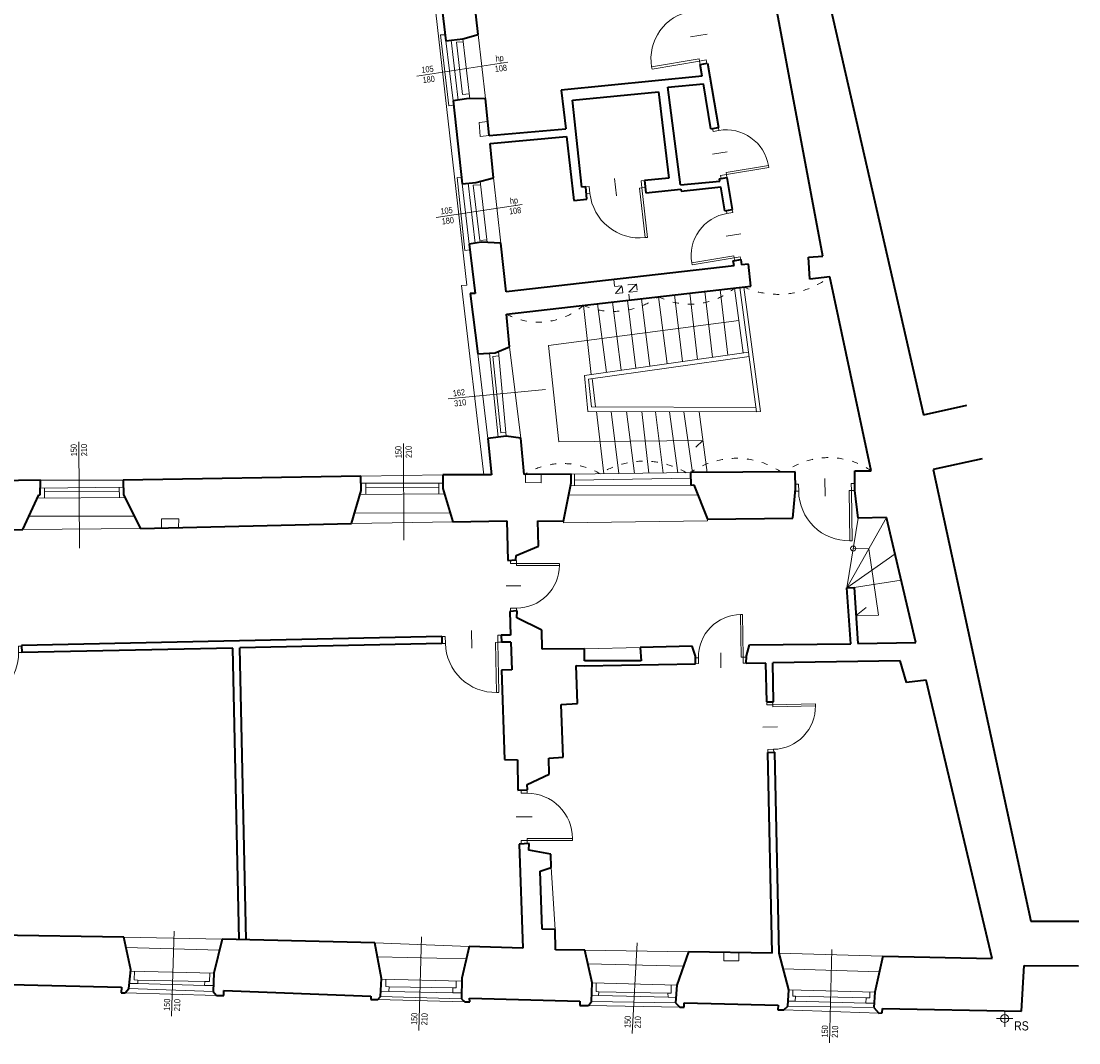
# Model space of a CAD drawing. Header units: centimetres. Extents: x -65222 to -44487, y -149615 to -110728.
# Tile 18 of 98: x -62650 to -60573, y -119879 to -117871. Entities that reach past the tile are written whole.
import ezdxf

# ---------------------------------------------------------------- set-up
doc = ezdxf.new("R2010")
doc.units = ezdxf.units.CM
doc.linetypes.add('ACAD_ISO03W100', pattern=[30, 12, -18])
for name, color, linetype, lineweight in [('arch C', 1, 'Continuous', 13), ('arch drzwi', 1, 'Continuous', 13), ('arch N', 1, 'ACAD_ISO03W100', 13), ('arch P', 7, 'Continuous', 35), ('opis', 31, 'Continuous', 0)]:
    doc.layers.add(name, color=color, linetype=linetype, lineweight=lineweight)
doc.styles.get("Standard").update_dxf_attribs({"font": 'ARIALN.TTF'})

# ---------------------------------------------------------------- blocks, each defined once
blk = doc.blocks.new('A$C5C5B553C')
at = {"layer": 'arch drzwi', "color": 0}
for p, q in [((0, 0), (0, -12)), ((6, 0), (0, 0)), ((6, -12), (6, 0)), ((51, 9), (51, -21)), ((96, 0), (96, -12)), ((102, 0), (96, 0)), ((102, -12), (102, 0)), ((0, -12), (6, -12)), ((6, -12), (6, -97.9)), ((6, -12), (10, -12)), ((10, -12), (10, -98)), ((96, -12), (102, -12)), ((10, -98), (6, -98))]:
    blk.add_line(p, q, dxfattribs=at)
blk.add_arc((10, -12), 86, 270, 0.0003, dxfattribs=at)

msp = doc.modelspace()

# ---------------------------------------------------------------- linework, layer by layer
at = {"layer": 'arch C'}
for p, q in [((-61916, -117151.6), (-61775.3, -118390.2)), ((-61817.8, -117898.3), (-61826.7, -117898.2)), ((-61826.7, -117898.2), (-61810.4, -118037.6)), ((-61752.8, -117897.4), (-61738.4, -118023.7)), ((-61801.8, -118028), (-61816.5, -117909.9)), ((-61805.7, -117908.7), (-61792.1, -118026.5)), ((-61782.3, -117912), (-61795.2, -117912.9)), ((-61795.2, -117912.9), (-61783.7, -118015.6)), ((-61782.9, -117906.1), (-61769.4, -118024.1)), ((-61873, -117979.3), (-61694.8, -117952)), ((-61783.7, -118015.6), (-61770.5, -118014.2)), ((-61810.4, -118037.6), (-61800.9, -118036.6)), ((-61751.1, -118070.6), (-61733.7, -118068.8)), ((-61748.7, -118098), (-61751.1, -118070.6)), ((-61730.9, -118096.4), (-61748.7, -118098)), ((-61785.7, -118179), (-61794, -118178.7)), ((-61794, -118178.7), (-61778.9, -118321.9)), ((-61784.4, -118191.1), (-61770.5, -118309.6)), ((-61772.3, -118189.8), (-61758.8, -118307.7)), ((-61748.1, -118193.1), (-61762.3, -118193.8)), ((-61762.3, -118193.8), (-61749.8, -118302.5)), ((-61748.9, -118186), (-61735.3, -118306.3)), ((-61722.4, -118179.5), (-61708, -118307.3)), ((-61835.5, -118257), (-61666.4, -118231.7)), ((-61749.8, -118302.5), (-61735.9, -118300.9)), ((-61778.9, -118321.9), (-61769.2, -118320.7)), ((-61775.3, -118390.2), (-61785.4, -118390.5)), ((-61785.4, -118390.5), (-61741.3, -118762.8)), ((-61484.8, -118393), (-61470.3, -118391.3)), ((-61470.3, -118391.3), (-61483.2, -118406.8)), ((-61458.5, -118389.4), (-61441.7, -118388.3)), ((-61457, -118404), (-61441.7, -118388.3)), ((-61440.6, -118402.4), (-61457, -118404)), ((-61307.8, -118402.6), (-61292.3, -118531.9)), ((-61262.4, -118527.7), (-61277.2, -118399.1)), ((-61249, -118395.8), (-61232.4, -118523.4)), ((-61238.8, -118394.7), (-61206, -118639.3)), ((-61198, -118638.2), (-61231.3, -118393.8)), ((-61471.9, -118557.4), (-61488.8, -118423.3)), ((-61483.2, -118406.8), (-61468.6, -118405.5)), ((-61459.4, -118420), (-61443, -118553.3)), ((-61415.7, -118549.4), (-61432.1, -118416.8)), ((-61398.5, -118413), (-61381.3, -118544.5)), ((-61366.9, -118409.4), (-61351.4, -118540.3)), ((-61322.3, -118536.1), (-61337.2, -118406)), ((-61530.5, -118565.7), (-61546.1, -118429.9)), ((-61518.2, -118426.7), (-61501, -118561.5)), ((-61240.7, -118459.6), (-61614.5, -118508.7)), ((-61753.4, -118525.3), (-61734, -118691.6)), ((-61730.8, -118523.7), (-61713.4, -118688.7)), ((-61697.9, -118686.5), (-61712.9, -118520.3)), ((-61691, -118511.5), (-61669, -118690.5)), ((-61614.5, -118508.7), (-61594, -118698.2)), ((-61544.1, -118567.6), (-61221.8, -118521.9)), ((-61723.9, -118530.3), (-61712, -118529.2)), ((-61723.9, -118530.3), (-61708.4, -118680.2)), ((-61536, -118574.5), (-61220.6, -118530.2)), ((-61537.1, -118638.3), (-61544.1, -118567.6)), ((-61530, -118629.1), (-61536, -118574.5)), ((-61528.6, -118573.4), (-61522.2, -118629.1)), ((-61811.4, -118613.5), (-61620.8, -118595.3)), ((-61207.2, -118630.3), (-61530, -118629.1)), ((-61206, -118639.3), (-61537.1, -118638.3)), ((-61520.4, -118638.4), (-61505.9, -118760.6)), ((-61491.4, -118638.5), (-61476.3, -118760.2)), ((-61461.5, -118638.6), (-61445.9, -118759.9)), ((-61431.5, -118638.6), (-61417.4, -118759.5)), ((-61404.7, -118638.7), (-61389.5, -118759.2)), ((-61377.1, -118638.8), (-61360.5, -118758.8)), ((-61331.6, -118758.5), (-61348.9, -118638.9)), ((-61318.7, -118639), (-61302.7, -118758.2)), ((-61206, -118639.3), (-61198, -118638.2)), ((-61708.4, -118680.2), (-61698.5, -118679.3)), ((-62535.9, -118907.1), (-62536.7, -118697.8)), ((-61898.6, -118891.4), (-61899.3, -118701.5)), ((-61594, -118698.2), (-61311.2, -118695.4)), ((-61311.2, -118695.4), (-61325.2, -118708.4)), ((-62612.5, -118773.3), (-62449.7, -118773)), ((-61983, -118765.1), (-61821.9, -118762.8)), ((-61659.7, -118762.1), (-61659.8, -118777.9)), ((-61628.7, -118778.3), (-61628.8, -118761.9)), ((-61569.9, -118761.4), (-61335.8, -118758.5)), ((-61563.7, -118761.3), (-61563.5, -118784.7)), ((-61563.6, -118773), (-61335.5, -118769)), ((-62612.8, -118789.2), (-62449.5, -118786.9)), ((-62604.5, -118789), (-62604.4, -118808.6)), ((-62457.5, -118794.6), (-62604.5, -118795.7)), ((-62457.5, -118787), (-62457.4, -118807.5)), ((-61982.8, -118779.3), (-61821.9, -118779.3)), ((-61973.6, -118779.3), (-61973.4, -118801.2)), ((-61973.5, -118788.4), (-61830, -118787.3)), ((-61830.1, -118779.3), (-61829.9, -118800.1)), ((-61659.8, -118777.9), (-61628.7, -118778.3)), ((-61571.5, -118784.7), (-61335, -118782.8)), ((-62618.9, -118808.7), (-62446.4, -118807.5)), ((-61984.8, -118801.3), (-61818.8, -118800)), ((-61575.2, -118802.9), (-61321.5, -118801.9)), ((-61995.4, -118837.9), (-61807.6, -118837.2)), ((-62635.1, -118844.1), (-62428.1, -118843.8)), ((-62374.9, -118867.1), (-62374.6, -118849.2)), ((-62374.6, -118849.2), (-62340.5, -118849.2)), ((-62340.5, -118849.2), (-62341.1, -118866.3)), ((-62001.2, -118858.5), (-61802.2, -118855.2)), ((-61585.4, -118857.3), (-61302.1, -118853)), ((-61585.4, -118853.7), (-61585.4, -118857.3)), ((-61302.1, -118853), (-61302.1, -118849.9)), ((-61028.8, -118984.7), (-60950.5, -118846.6)), ((-61006.5, -118847.9), (-61028.8, -118984.7)), ((-62646.9, -118870.1), (-62415.9, -118868.1)), ((-61028.8, -118984.7), (-60933.9, -118918.2)), ((-61016.2, -118907.5), (-60985.5, -118908.4)), ((-60985.5, -118908.4), (-60966.8, -119038.8)), ((-61014, -118984.1), (-60921.9, -118969.5)), ((-61010.6, -119039), (-60990.7, -119023.6)), ((-60966.8, -119038.8), (-61010.6, -119039)), ((-61543.8, -119104.5), (-61434.5, -119101.8)), ((-61609.1, -119534.4), (-61601.7, -119655.9)), ((-62349.7, -119659.1), (-62354.7, -119826.5)), ((-61863.8, -119670.4), (-61869, -119854.2)), ((-62448.9, -119671.4), (-62255.6, -119675.3)), ((-61955.4, -119682.5), (-61770.3, -119689.5)), ((-61440.5, -119682.4), (-61450, -119860.1)), ((-62444.5, -119691.6), (-62260.7, -119696.6)), ((-61950.4, -119709.6), (-61775.8, -119713.4)), ((-61543.5, -119696.6), (-61339.8, -119700.1)), ((-61270, -119701.2), (-61270.3, -119717.6)), ((-61240.8, -119717.3), (-61240.6, -119701.6)), ((-61161.8, -119702.8), (-60958.2, -119708.6)), ((-61058, -119695.6), (-61062.7, -119878.8)), ((-61537.3, -119723.8), (-61349.6, -119727.8)), ((-61270.3, -119717.6), (-61240.8, -119717.3)), ((-62435.3, -119737.7), (-62271.6, -119741.8)), ((-62427.5, -119737.9), (-62428.2, -119755.2)), ((-62279.9, -119741.6), (-62280.3, -119758.4)), ((-61153.6, -119733.5), (-60965, -119739)), ((-62439.1, -119772), (-62273.4, -119778)), ((-62421.3, -119762.4), (-62438, -119762.1)), ((-62428.2, -119755.2), (-62421, -119755.5)), ((-62421, -119755.5), (-62421.3, -119762.4)), ((-62421.3, -119762.4), (-62290, -119765.9)), ((-62289.8, -119758.2), (-62421, -119755.5)), ((-62289.8, -119758.2), (-62290, -119765.9)), ((-62290, -119765.9), (-62272.8, -119765.8)), ((-62280.3, -119758.4), (-62289.8, -119758.2)), ((-61942.7, -119753.7), (-61784.8, -119757.3)), ((-61934, -119753.9), (-61934.2, -119768.3)), ((-61934.2, -119768.3), (-61927.7, -119768.5)), ((-61927.7, -119768.5), (-61927.9, -119778)), ((-61802.4, -119770.7), (-61927.7, -119768.5)), ((-61795.9, -119770.7), (-61802.4, -119770.7)), ((-61802.4, -119770.7), (-61802.2, -119780.4)), ((-61795.7, -119757.1), (-61795.9, -119770.7)), ((-61528.8, -119760.7), (-61362.9, -119765.3)), ((-61521.1, -119760.9), (-61521.3, -119777.8)), ((-61373.8, -119765), (-61373.6, -119780.9)), ((-62266.9, -119785.6), (-62446.1, -119780.2)), ((-61779.1, -119798.4), (-61949.6, -119793.3)), ((-61944.7, -119787.8), (-61785.6, -119792.2)), ((-61927.9, -119778), (-61944.1, -119777)), ((-61927.9, -119778), (-61802.2, -119780.4)), ((-61802.2, -119780.4), (-61785.4, -119780.8)), ((-61516.4, -119785.6), (-61529.6, -119785.2)), ((-61521.3, -119777.8), (-61516, -119778.3)), ((-61516, -119778.3), (-61516.4, -119785.6)), ((-61516.4, -119785.6), (-61379.8, -119789.3)), ((-61380, -119781.3), (-61516, -119778.3)), ((-61373.6, -119780.9), (-61380, -119781.3)), ((-61380, -119781.3), (-61379.8, -119789.3)), ((-61379.8, -119789.3), (-61364.7, -119789.4)), ((-61142.7, -119774.5), (-60973.8, -119778.9)), ((-61134.6, -119774.7), (-61134.8, -119787)), ((-61134.8, -119787), (-61129.8, -119787.3)), ((-61129.8, -119787.3), (-61130, -119796.7)), ((-60990.9, -119790.3), (-61129.8, -119787.3)), ((-60990.9, -119790.3), (-60991.1, -119800.5)), ((-60983.5, -119790.3), (-60990.9, -119790.3)), ((-60983.6, -119778.6), (-60983.5, -119790.3)), ((-61536.3, -119805.4), (-61356.8, -119808.5)), ((-61530, -119797.3), (-61365.5, -119800.1)), ((-61152.7, -119813.7), (-60966.1, -119820.4)), ((-60975.9, -119809), (-61144.6, -119806.6)), ((-61130, -119796.7), (-61144, -119796.6)), ((-61130, -119796.7), (-60991.1, -119800.5)), ((-60991.1, -119800.5), (-60975.3, -119800.5)), ((-60718.7, -119814.9), (-60718.7, -119847.3)), ((-60734.8, -119831.1), (-60702.5, -119831.1)), ((-60718.7, -119834.6), (-60718.7, -119847.3))]:
    msp.add_line(p, q, dxfattribs=at)
for centre, radius in [((-61016.2, -118907.5), 5), ((-60718.7, -119831.1), 7.94)]:
    msp.add_circle(centre, radius, dxfattribs=at)
at = {"layer": 'arch N', "linetype": 'ACAD_ISO03W100'}
for p, q in [((-61486.3, -118379.3), (-61483.2, -118406.8)), ((-61468.6, -118405.5), (-61471.8, -118377.6)), ((-61455.4, -118419.5), (-61458.5, -118389.4)), ((-61441.7, -118388.3), (-61439.4, -118417.7))]:
    msp.add_line(p, q, dxfattribs=at)
for centre, radius, start, end in [((-61163.7, -118241.8), 166.4, 246.0157, 307.5743), ((-61337, -118289.2), 138.3, 243.5789, 309.5064), ((-61487.4, -118289.8), 151.9, 247.2739, 305.8113), ((-61634.3, -118327.9), 134.9, 242.2328, 310.8525), ((-61245.8, -118887.3), 157.1, 55.9837, 124.9686), ((-61064.2, -118875.6), 146.7, 55.4008, 126.0134), ((-61586.6, -118884.1), 143.5, 59.3264, 121.7572), ((-61427, -118898.8), 162.9, 59.4029, 122.0173)]:
    msp.add_arc(centre, radius, start, end, dxfattribs=at)
at = {"layer": 'arch P'}
for p, q in [((-61275.1, -116903), (-60878.3, -118644.7)), ((-61075.6, -118333.1), (-61299.6, -117136)), ((-61836.3, -117737.4), (-61816.5, -117909.9)), ((-61752.8, -117897.4), (-61771.6, -117732.6)), ((-61782.9, -117906.1), (-61752.8, -117897.4)), ((-61816.5, -117909.9), (-61782.9, -117906.1)), ((-61316.8, -117956.3), (-61302.1, -117953.9)), ((-61312.9, -117979.5), (-61316.8, -117956.3)), ((-61302.1, -117953.9), (-61280.8, -118080.2)), ((-61312.9, -117979.5), (-61589.7, -118006.7)), ((-61589.7, -118006.7), (-61580.9, -118083.1)), ((-61380, -118000.9), (-61310.3, -117994.6)), ((-61355.7, -118192.8), (-61380, -118000.9)), ((-61295.5, -118082.7), (-61310.3, -117994.6)), ((-61775.4, -118024.1), (-61801.8, -118028)), ((-61801.8, -118028), (-61784.4, -118191.1)), ((-61738.4, -118023.7), (-61775.4, -118024.1)), ((-61730.9, -118096.4), (-61738.4, -118023.7)), ((-61567.5, -118026.7), (-61398.3, -118010)), ((-61549.3, -118197.9), (-61567.5, -118026.7)), ((-61398.3, -118010), (-61378, -118179.9)), ((-61730.9, -118096.4), (-61580.9, -118083.1)), ((-61295.5, -118082.7), (-61280.8, -118080.2)), ((-61729.3, -118111.9), (-61579.1, -118098.1)), ((-61722.4, -118179.5), (-61729.3, -118111.9)), ((-61579.1, -118098.1), (-61564.6, -118224)), ((-61784.4, -118191.1), (-61757.3, -118188.1)), ((-61757.3, -118188.1), (-61722.4, -118179.5)), ((-61378, -118179.9), (-61425.8, -118184.4)), ((-61425.8, -118184.4), (-61423.5, -118208.4)), ((-61355.7, -118192.8), (-61278.3, -118185.5)), ((-61279, -118181.2), (-61264.2, -118178.7)), ((-61278.3, -118185.5), (-61279, -118181.2)), ((-61264.2, -118178.7), (-61253.7, -118241.5)), ((-61541.5, -118197), (-61549.3, -118197.9)), ((-61539.5, -118221.1), (-61541.5, -118197)), ((-61423.5, -118208.4), (-61354.5, -118201.8)), ((-61354.5, -118201.8), (-61354.3, -118205.3)), ((-61354.3, -118205.3), (-61276.3, -118197.1)), ((-61268.4, -118244), (-61276.3, -118197.1)), ((-61564.6, -118224), (-61539.5, -118221.1)), ((-61268.4, -118244), (-61253.7, -118241.5)), ((-61747, -118305.8), (-61770.5, -118309.6)), ((-61770.5, -118309.6), (-61758.6, -118406.3)), ((-61708, -118307.3), (-61747, -118305.8)), ((-61697.6, -118403.4), (-61708, -118307.3)), ((-61251.9, -118342.5), (-61237.1, -118340)), ((-61237.1, -118340), (-61235.4, -118350.5)), ((-61103.8, -118335.4), (-61075.6, -118333.1)), ((-61101.1, -118378.5), (-61103.8, -118335.4)), ((-61250.2, -118352.2), (-61697.6, -118403.4)), ((-61250.2, -118352.2), (-61251.9, -118342.5)), ((-61221.7, -118349), (-61235.4, -118350.5)), ((-61217.4, -118392.2), (-61221.7, -118349)), ((-61062.2, -118373.7), (-61101.1, -118378.5)), ((-60980.9, -118754.9), (-61062.2, -118373.7)), ((-61697.2, -118447.2), (-61217.4, -118392.2)), ((-61758.6, -118406.3), (-61768.6, -118406.3)), ((-61768.6, -118406.3), (-61753.4, -118525.3)), ((-61691, -118511.5), (-61697.2, -118447.2)), ((-61753.4, -118525.3), (-61719.6, -118523)), ((-61719.6, -118523), (-61691, -118511.5)), ((-60878.3, -118644.7), (-60793.1, -118626.2)), ((-61697.9, -118686.5), (-61734, -118691.6)), ((-61734, -118691.6), (-61726.7, -118762.8)), ((-61669, -118690.5), (-61697.9, -118686.5)), ((-61662.1, -118762.1), (-61669, -118690.5)), ((-60762.7, -118731.5), (-60859.1, -118752.2)), ((-61012.8, -118793.3), (-61013, -118754.9)), ((-61013, -118754.9), (-60980.9, -118754.9)), ((-60859.1, -118752.2), (-60667.2, -119639.6)), ((-62612.5, -118773.3), (-62825.3, -118776.9)), ((-62613, -118801.9), (-62612.5, -118773.3)), ((-61983, -118765.1), (-62449.7, -118773)), ((-62449.7, -118773), (-62449.3, -118801.8)), ((-61982.6, -118793.4), (-61983, -118765.1)), ((-61821.9, -118762.8), (-61821.9, -118789.8)), ((-61726.7, -118762.8), (-61821.9, -118762.8)), ((-61569.9, -118761.4), (-61662.1, -118762.1)), ((-61570.2, -118778.4), (-61569.9, -118761.4)), ((-61130.3, -118756.8), (-61335.8, -118758.5)), ((-61335.8, -118758.5), (-61335, -118782.8)), ((-61129.8, -118790.5), (-61130.3, -118756.8)), ((-62001.2, -118858.5), (-61982.6, -118793.4)), ((-61821.9, -118789.8), (-61802.2, -118855.2)), ((-61585.4, -118853.7), (-61570.2, -118778.4)), ((-61335, -118782.8), (-61329.4, -118782.4)), ((-61329.4, -118782.4), (-61302.1, -118849.9)), ((-61134.5, -118847.8), (-61129.8, -118790.5)), ((-61006.5, -118847.9), (-61012.8, -118793.3)), ((-62646.9, -118870.1), (-62615.9, -118802)), ((-62615.9, -118802), (-62613, -118801.9)), ((-62449.3, -118801.8), (-62415.9, -118868.1)), ((-62415.9, -118868.1), (-62001.2, -118858.5)), ((-61802.2, -118855.2), (-61696.2, -118853.2)), ((-61696.2, -118853.2), (-61694.6, -118931)), ((-61634, -118902.8), (-61635.5, -118853.3)), ((-61635.5, -118853.3), (-61585.4, -118853.7)), ((-61302.1, -118849.9), (-61134.5, -118847.8)), ((-60950.5, -118846.6), (-61006.5, -118847.9)), ((-60893.3, -119092.3), (-60950.5, -118846.6)), ((-62754.2, -118871.1), (-62646.9, -118870.1)), ((-61678.8, -118929.5), (-61678.2, -118921.1)), ((-61678.2, -118921.1), (-61634, -118902.8)), ((-61694.6, -118931), (-61678.8, -118929.5)), ((-61028.8, -118984.7), (-61014, -118984.1)), ((-61020.8, -119095.1), (-61028.8, -118984.7)), ((-61014, -118984.1), (-61007.2, -119094)), ((-61676.3, -119030), (-61690.5, -119031)), ((-61690.5, -119031), (-61689, -119077.7)), ((-61677.1, -119043.6), (-61676.3, -119030)), ((-61627.6, -119068.2), (-61677.1, -119043.6)), ((-61824.1, -119080.6), (-62649.4, -119098.4)), ((-61824.1, -119080.6), (-61823.8, -119094.2)), ((-61689, -119077.7), (-61707.4, -119078.1)), ((-61707.4, -119078.1), (-61707.1, -119091.7)), ((-61627.1, -119105), (-61627.6, -119068.2)), ((-62649.4, -119098.4), (-62649, -119112)), ((-62234.4, -119103), (-62649, -119112)), ((-62222, -119676.1), (-62234.4, -119103)), ((-61823.8, -119094.2), (-62220.8, -119102.7)), ((-62208.4, -119676.5), (-62220.8, -119102.7)), ((-61688.5, -119091.3), (-61707.1, -119091.7)), ((-61688.5, -119091.3), (-61686.7, -119146)), ((-61543.8, -119104.5), (-61627.1, -119105)), ((-61543.8, -119128.4), (-61543.8, -119104.5)), ((-61332.5, -119099.3), (-61434.5, -119101.8)), ((-61434.5, -119101.8), (-61432.9, -119128.4)), ((-61325.8, -119119.3), (-61332.5, -119099.3)), ((-61226, -119118.5), (-61219.9, -119096.8)), ((-61219.9, -119096.8), (-61020.8, -119095.1)), ((-61007.2, -119094), (-60893.3, -119092.3)), ((-61432.9, -119128.4), (-61543.8, -119128.4)), ((-61325.8, -119134.2), (-61325.8, -119119.3)), ((-61226.5, -119133.2), (-61226, -119118.5)), ((-60923.7, -119128.5), (-61174.1, -119132.4)), ((-60911.4, -119171), (-60923.7, -119128.5)), ((-61686.7, -119146), (-61706.7, -119146.7)), ((-61706.7, -119146.7), (-61701.1, -119321.9)), ((-61557.5, -119212.1), (-61560.5, -119137.4)), ((-61560.5, -119137.4), (-61543.8, -119138.3)), ((-61543.8, -119138.3), (-61325.8, -119134.2)), ((-61187.7, -119132.6), (-61226.5, -119133.2)), ((-61186.1, -119208.8), (-61187.7, -119132.6)), ((-61172.5, -119208.5), (-61174.1, -119132.4)), ((-60873.2, -119166), (-60911.4, -119171)), ((-60743.3, -119713.1), (-60873.2, -119166)), ((-61589.5, -119213.9), (-61557.5, -119212.1)), ((-61186.1, -119208.8), (-61172.5, -119208.5)), ((-61585.5, -119317.7), (-61589.5, -119213.9)), ((-61183.9, -119308.1), (-61170.3, -119307.8)), ((-61175.4, -119702.6), (-61183.9, -119308.1)), ((-61161.8, -119702.8), (-61170.3, -119307.8)), ((-61701.1, -119321.9), (-61675.5, -119322.6)), ((-61675.5, -119322.6), (-61675, -119382.1)), ((-61614, -119319.5), (-61585.5, -119317.7)), ((-61613.1, -119351), (-61614, -119319.5)), ((-61656.4, -119371.2), (-61613.1, -119351)), ((-61656.1, -119381.7), (-61656.4, -119371.2)), ((-61675, -119382.1), (-61656.1, -119381.7)), ((-61652.7, -119487), (-61672.1, -119488.1)), ((-61672.1, -119488.1), (-61665.2, -119692.9)), ((-61653.3, -119500.1), (-61652.7, -119487)), ((-61610.2, -119507.8), (-61653.3, -119500.1)), ((-61609.1, -119534.4), (-61610.2, -119507.8)), ((-61631, -119541.7), (-61609.1, -119534.4)), ((-61627.3, -119655.5), (-61631, -119541.7)), ((-60667.2, -119639.6), (-60573, -119639.6)), ((-62448.9, -119671.4), (-62758.6, -119666.4)), ((-61601.7, -119655.9), (-61627.3, -119655.5)), ((-61600.9, -119696.3), (-61601.7, -119655.9)), ((-62435, -119735), (-62448.9, -119671.4)), ((-62255.6, -119675.3), (-62271.6, -119741.8)), ((-61955.4, -119682.5), (-62255.6, -119675.3)), ((-61942.6, -119752.2), (-61955.4, -119682.5)), ((-61770.3, -119689.5), (-61784.7, -119751.7)), ((-61665.2, -119692.9), (-61770.3, -119689.5)), ((-61543.5, -119696.6), (-61600.9, -119696.3)), ((-61528.8, -119760.7), (-61543.5, -119696.6)), ((-61339.8, -119700.1), (-61362.9, -119765.3)), ((-61175.4, -119702.6), (-61339.8, -119700.1)), ((-61142.7, -119774.5), (-61161.8, -119702.8)), ((-60958.2, -119708.6), (-60973.8, -119778.9)), ((-60958.2, -119708.6), (-60743.3, -119713.1)), ((-60685.8, -119816.3), (-60680.3, -119726.8)), ((-60680.3, -119726.8), (-60573.7, -119727.6)), ((-62439.1, -119772), (-62435, -119735)), ((-62271.6, -119741.8), (-62273.4, -119778)), ((-61944.7, -119787.8), (-61942.6, -119752.2)), ((-61784.7, -119751.7), (-61785.6, -119792.2)), ((-62793.3, -119761), (-62453.3, -119769.5)), ((-62453.3, -119769.5), (-62453.6, -119780.6)), ((-62446.1, -119780.2), (-62439.1, -119772)), ((-61530, -119797.3), (-61528.8, -119760.7)), ((-61362.9, -119765.3), (-61365.5, -119800.1)), ((-62453.6, -119780.6), (-62446.1, -119780.2)), ((-62273.4, -119778), (-62266.9, -119785.6)), ((-62266.9, -119785.6), (-62252.5, -119785.6)), ((-62252.5, -119785.6), (-62252.5, -119776.1)), ((-62252.5, -119776.1), (-61963.6, -119786.9)), ((-61963.6, -119786.9), (-61963.8, -119793.3)), ((-61963.8, -119793.3), (-61949.6, -119793.3)), ((-61949.6, -119793.3), (-61944.7, -119787.8)), ((-61785.6, -119792.2), (-61779.1, -119798.4)), ((-61769.3, -119798.1), (-61769.5, -119790.7)), ((-61769.5, -119790.7), (-61553.1, -119796.6)), ((-61144.6, -119806.6), (-61142.7, -119774.5)), ((-60973.8, -119778.9), (-60975.9, -119809)), ((-61779.1, -119798.4), (-61769.3, -119798.1)), ((-61553.1, -119796.6), (-61552.9, -119805.2)), ((-61552.9, -119805.2), (-61536.3, -119805.4)), ((-61536.3, -119805.4), (-61530, -119797.3)), ((-61365.5, -119800.1), (-61356.8, -119808.5)), ((-61356.8, -119808.5), (-61348.3, -119808.5)), ((-61348.3, -119808.5), (-61348, -119800.4)), ((-61348, -119800.4), (-61163.8, -119804.9)), ((-61163.8, -119804.9), (-61164.1, -119814)), ((-61164.1, -119814), (-61152.7, -119813.7)), ((-61152.7, -119813.7), (-61144.6, -119806.6)), ((-60975.9, -119809), (-60966.1, -119820.4)), ((-60959.1, -119819.6), (-60958.7, -119811)), ((-60958.7, -119811), (-60685.8, -119816.3)), ((-60966.1, -119820.4), (-60959.1, -119819.6))]:
    msp.add_line(p, q, dxfattribs=at)

# ---------------------------------------------------------------- block references
at = {"layer": 'arch drzwi', "linetype": 'Continuous'}
for p, xscale, yscale, zscale, rotation in [((-61303.7, -117954.1), -1.102241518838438, 1.102241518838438, 1.102241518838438, 279.5392364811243), ((-61275.8, -118180.7), 0.9794848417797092, 0.9794848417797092, 0.9794848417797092, 99.53923648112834), ((-61425.8, -118184.4), -1.140886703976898, 1.140886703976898, 1.140886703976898, 6.226636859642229), ((-61237.1, -118340), -0.9794848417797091, 0.9794848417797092, 0.9794848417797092, 279.5392364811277), ((-61013, -118779.5), -1.150598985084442, 1.150598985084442, 1.150598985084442, 0.7097268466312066), ((-61689.2, -118930.8), -0.9782358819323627, 0.9782358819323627, 0.9782358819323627, 89.99999999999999), ((-61226.5, -119132.6), 0.973935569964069, 0.973935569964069, 0.973935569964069, 180.7097268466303), ((-61707.4, -119077.9), -1.144438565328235, 1.144438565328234, 1.144438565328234, 1.233716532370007), ((-62755.1, -119101.8), 1.038207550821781, 1.038207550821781, 1.038207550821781, 1.233716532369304), ((-61186.1, -119208.8), -0.9739355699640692, 0.9739355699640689, 0.973935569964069, 91.23371653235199), ((-61668.6, -119487.5), 1.031554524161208, 1.031554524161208, 1.031554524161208, 90)]:
    msp.add_blockref('A$C5C5B553C', p, dxfattribs=dict(at, xscale=xscale, yscale=yscale, zscale=zscale, rotation=rotation))

# ---------------------------------------------------------------- texts
at = {"layer": 'opis', "char_height": 12, "attachment_point": 5}
for s, insert, rotation in [('hp\\P108', (-61709.4, -117954.2), 6.9733), ('105\\P180', (-61851.1, -117976), 6.9733), ('105\\P180', (-61813.6, -118253.7), 6.9733), ('hp\\P108', (-61681.4, -118233.9), 6.9733), ('162\\P310', (-61789.3, -118611.4), 6.9733), ('150\\P210', (-62536.7, -118714.2), 90.8444), ('150\\P210', (-61899.3, -118717.9), 90.8444), ('150\\P210', (-62353.9, -119804.2), 87.9915), ('150\\P210', (-61868.2, -119831.9), 87.9915), ('150\\P210', (-61449.2, -119837.9), 87.9915), ('150\\P210', (-61061.9, -119856.5), 87.9915)]:
    msp.add_mtext_dynamic_manual_height_columns(s, width=71.788, gutter_width=12.5, heights=[0], dxfattribs=dict(at, insert=insert, rotation=rotation))
at = {"layer": 'opis', "insert": (-60685.8, -119845.5), "char_height": 18, "attachment_point": 5}
msp.add_mtext_dynamic_manual_height_columns('RS', width=71.788, gutter_width=12.5, heights=[0], dxfattribs=at)

doc.saveas('drawing.dxf')
